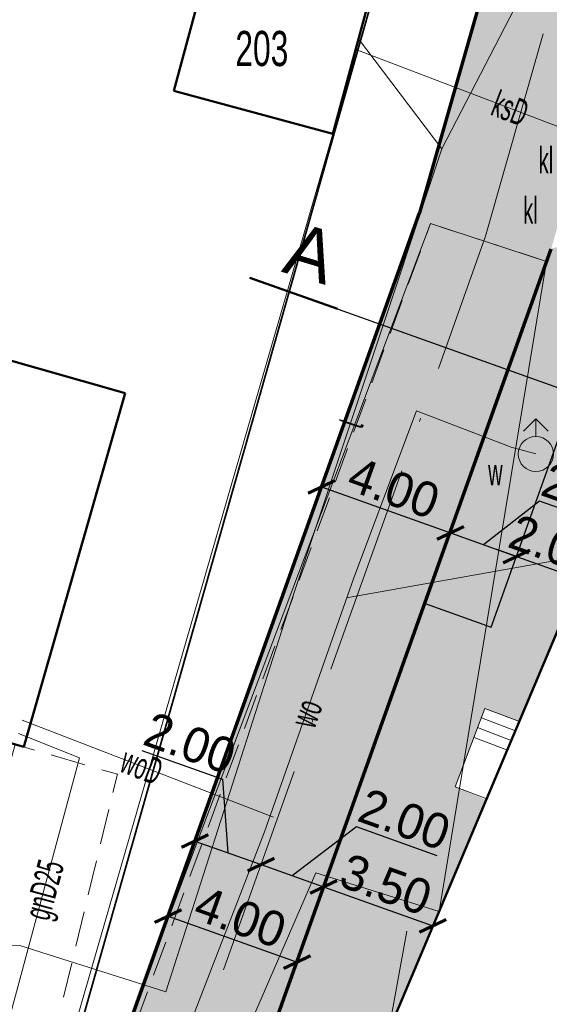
# Model space of a CAD drawing. Header units: metres. Extents: x 7575234 to 29552328, y 2827892 to 11288514.
# Tile 14 of 50: x 7578731 to 7578747, y 5633597 to 5633625. Entities that reach past the tile are written whole.
import ezdxf
from ezdxf.enums import TextEntityAlignment as Align

# ---------------------------------------------------------------- set-up
doc = ezdxf.new("R2010")
doc.units = ezdxf.units.M
for name, pattern in [('1', [0]), ('219-500', [0]), ('ACAD_ISO10W100', [18, 12, -3, 0, -3]), ('egkk-500', [0]), ('egug-500', [0]), ('mz1.0_0.5', [1.5, 1, -0.5])]:
    doc.linetypes.add(name, pattern=pattern)
for name, color, linetype in [('217-kontur klasyfikacyjny', 7, 'Continuous'), ('218-kontur użytku gruntowego', 7, 'Continuous'), ('219-działka ewidencyjna', 7, 'Continuous'), ('312-budynek ewidencyjny', 7, 'Continuous'), ('312-oznaczenie budynku ewidencyjnego', 7, 'Continuous'), ('352-schody', 7, 'Continuous'), ('903-Żywopłot', 7, 'Continuous'), ('_P_wymiary', 7, 'Continuous'), ('chodnik (powierzchnia)', 7, 'Continuous'), ('hydrant (punkt)', 7, 'Continuous'), ('ogrodzenie trwałe (linia)', 7, 'Continuous'), ('osadnik kanalizacji lokalnej (dół Chambeau) (punkt)-Atr17', 7, 'Continuous'), ('przewód gazowy (linia)', 7, 'Continuous'), ('przewód gazowy (linia)-Atr1', 7, 'Continuous'), ('przewód kanalizacyjny (linia)', 7, 'Continuous'), ('przewód kanalizacyjny (linia)-Atr1', 7, 'Continuous'), ('przewód telekomunikacyjny (linia) - podziemny', 7, 'Continuous'), ('przewód telekomunikacyjny (linia) - podziemny-Atr1', 7, 'Continuous'), ('przewód wodociągowy (linia)', 7, 'Continuous'), ('przewód wodociągowy (linia)-Atr1', 7, 'Continuous'), ('zasuwa - siec wodociągowa (punkt)', 7, 'Continuous'), ('zasuwa - siec wodociągowa (punkt)-Atr17', 7, 'Continuous')]:
    doc.layers.add(name, color=color, linetype=linetype)
for name, color, linetype, lineweight in [('_A_OŚ JEZDNI', 10, '1', 35), ('_P_kraweżnik stojacy', 7, 'Continuous', 70), ('_P_obrzeze 6', 7, 'Continuous', 30), ('_P_opisy', 7, 'Continuous', 9), ('_P_wyp chodnik', 11, 'Continuous', 0), ('_P_wyp droga z kostki', 160, 'Continuous', 0), ('_P_wyp zieleń', 3, 'Continuous', 0)]:
    doc.layers.add(name, color=color, linetype=linetype, lineweight=lineweight)
doc.styles.get("Standard").update_dxf_attribs({"font": 'ARIALN.TTF'})
doc.styles.add('znakn', font='txt')
doc.linetypes.add('902-500', pattern='A,3.75,0,[1,ksztalty.shx,S=0.5,R=0,X=0,Y=0],3.75', length=7.5)
doc.linetypes.add('903-500', pattern='A,0,-0.001,0,[6,ksztalty.shx,S=0.667,R=0,X=0,Y=0],-3', length=3.001)
doc.dimstyles.new('RADEK', dxfattribs={"dimscale": 0.5, "dimtxt": 2, "dimasz": 1.2, "dimexe": 0.18, "dimexo": 1.5875, "dimgap": 0.3, "dimtad": 1, "dimrnd": 0.5, "dimzin": 4, "dimdsep": 46, "dimtxsty": 'znakn', "dimblk": 'ARCHTICK', "dimcen": 0.09, "dimse1": 1, "dimse2": 1, "dimadec": 4, "dimazin": 0, "dimtfac": 1, "dimtix": 1, "dimtmove": 1, "dimatfit": 1, "dimldrblk": 'ARCHTICK', "dimfxl": 1, "dimtolj": 1, "dimtzin": 0, "dimarcsym": 0})

# ---------------------------------------------------------------- blocks, each defined once
blk = doc.blocks.new('US02')
at = {"color": 0, "linetype": 'Continuous', "lineweight": 13}
for p, q in [((0, 1), (-0.353, 0.647)), ((0, 0.5), (0, 1)), ((0, 1), (0.354, 0.647))]:
    blk.add_line(p, q, dxfattribs=at)
blk.add_circle((0, 0), 0.5, dxfattribs=at)
blk = doc.blocks.new('US25')
at = {"linetype": 'Continuous', "lineweight": 0}
h = blk.add_hatch(color=0, dxfattribs=at)
edge = h.paths.add_edge_path()
edge.add_arc((0.0002943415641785, -0.0001131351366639), 0.2, 0, 360)
blk = doc.blocks.new('_ArchTick')
at = {"color": 0, "linetype": 'ByBlock', "const_width": 0.15}
blk.add_lwpolyline([(-0.5, -0.5), (0.5, 0.5)], dxfattribs=at)
blk = doc.blocks.new('*D592')
at = {"layer": '_P_wymiary', "color": 0, "linetype": 'ByBlock', "lineweight": -2, "ltscale": 0.5}
blk.add_line((7578735.723854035, 5633599.724934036), (7578739.397826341, 5633598.412623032), dxfattribs=at)
at = {"layer": 'Defpoints', "color": 0, "linetype": 'ByBlock'}
for p in [(7578735.866219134, 5633600.123502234), (7578739.54019144, 5633598.81119123), (7578739.397826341, 5633598.412623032)]:
    blk.add_point(p, dxfattribs=at)
at = {"layer": '_P_wymiary', "color": 0, "linetype": 'ByBlock', "lineweight": -2, "xscale": 0.6, "yscale": 0.6, "zscale": 0.6}
for p, rotation in [((7578735.723854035, 5633599.724934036), 160.3437135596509), ((7578739.397826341, 5633598.412623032), 340.3437135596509)]:
    blk.add_blockref('_ArchTick', p, dxfattribs=dict(at, rotation=rotation))
at = {"layer": '_P_wymiary', "color": 0, "linetype": 'ByBlock', "ltscale": 0.5, "insert": (7578737.783041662, 5633599.690858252), "char_height": 1, "attachment_point": 5, "rotation": 340.3437135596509, "style": 'znakn'}
blk.add_mtext('\\A1;4.00', dxfattribs=at)
blk = doc.blocks.new('*D593')
at = {"layer": '_P_wymiary', "color": 0, "linetype": 'ByBlock', "lineweight": -2, "ltscale": 0.5}
for p, q in [((7578734.976951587, 5633604.445300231), (7578737.275897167, 5633603.624136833)), ((7578737.275897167, 5633603.624136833), (7578737.430248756, 5633601.529335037)), ((7578736.488521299, 5633601.865711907), (7578738.371976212, 5633601.192958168))]:
    blk.add_line(p, q, dxfattribs=at)
at = {"layer": 'Defpoints', "color": 0, "linetype": 'ByBlock'}
for p in [(7578736.60895436, 5633602.202878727), (7578738.492409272, 5633601.530124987), (7578738.371976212, 5633601.192958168)]:
    blk.add_point(p, dxfattribs=at)
at = {"layer": '_P_wymiary', "color": 0, "linetype": 'ByBlock', "lineweight": -2, "xscale": 0.6, "yscale": 0.6, "zscale": 0.6}
for p, rotation in [((7578736.488521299, 5633601.865711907), 160.343713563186), ((7578738.371976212, 5633601.192958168), 340.343713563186)]:
    blk.add_blockref('_ArchTick', p, dxfattribs=dict(at, rotation=rotation))
at = {"layer": '_P_wymiary', "color": 0, "linetype": 'ByBlock', "ltscale": 0.5, "insert": (7578736.348625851, 5633604.656798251), "char_height": 1, "attachment_point": 5, "rotation": 340.34371356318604, "style": 'znakn'}
blk.add_mtext('\\A1;2.00', dxfattribs=at)
blk = doc.blocks.new('*D594')
at = {"layer": '_P_wymiary', "color": 0, "linetype": 'ByBlock', "lineweight": -2, "ltscale": 0.5}
for p, q in [((7578741.086829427, 5633602.26846682), (7578739.262541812, 5633600.874855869)), ((7578743.385775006, 5633601.447303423), (7578741.086829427, 5633602.26846682)), ((7578738.371976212, 5633601.192958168), (7578740.153107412, 5633600.55675357))]:
    blk.add_line(p, q, dxfattribs=at)
at = {"layer": 'Defpoints', "color": 0, "linetype": 'ByBlock'}
for p in [(7578738.492409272, 5633601.530124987), (7578740.153107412, 5633600.55675357), (7578740.153619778, 5633600.558188)]:
    blk.add_point(p, dxfattribs=at)
at = {"layer": '_P_wymiary', "color": 0, "linetype": 'ByBlock', "lineweight": -2, "xscale": 0.6, "yscale": 0.6, "zscale": 0.6}
for p, rotation in [((7578738.371976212, 5633601.192958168), 160.3437135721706), ((7578740.153107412, 5633600.55675357), 340.3437135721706)]:
    blk.add_blockref('_ArchTick', p, dxfattribs=dict(at, rotation=rotation))
at = {"layer": '_P_wymiary', "color": 0, "linetype": 'ByBlock', "ltscale": 0.5, "insert": (7578742.458503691, 5633602.47996484), "char_height": 1, "attachment_point": 5, "rotation": 340.3437135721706, "style": 'znakn'}
blk.add_mtext('\\A1;2.00', dxfattribs=at)
blk = doc.blocks.new('*D595')
at = {"layer": '_P_wymiary', "color": 0, "linetype": 'ByBlock', "lineweight": -2, "ltscale": 0.5}
blk.add_line((7578740.153107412, 5633600.55675357), (7578743.26419296, 5633599.445500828), dxfattribs=at)
at = {"layer": 'Defpoints', "color": 0, "linetype": 'ByBlock'}
for p in [(7578740.153619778, 5633600.558188), (7578743.202442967, 5633599.272624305), (7578743.26419296, 5633599.445500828)]:
    blk.add_point(p, dxfattribs=at)
at = {"layer": '_P_wymiary', "color": 0, "linetype": 'ByBlock', "lineweight": -2, "xscale": 0.6, "yscale": 0.6, "zscale": 0.6}
for p, rotation in [((7578740.153107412, 5633600.55675357), 160.3437135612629), ((7578743.26419296, 5633599.445500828), 340.3437135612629)]:
    blk.add_blockref('_ArchTick', p, dxfattribs=dict(at, rotation=rotation))
at = {"layer": '_P_wymiary', "color": 0, "linetype": 'ByBlock', "ltscale": 0.5, "insert": (7578741.930851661, 5633600.623206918), "char_height": 1, "attachment_point": 5, "rotation": 340.34371356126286, "style": 'znakn'}
blk.add_mtext('\\A1;3.50', dxfattribs=at)
blk = doc.blocks.new('*D596')
at = {"layer": '_P_wymiary', "color": 0, "linetype": 'ByBlock', "lineweight": -2, "ltscale": 0.5}
blk.add_line((7578740.09456859, 5633611.961274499), (7578743.768540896, 5633610.648963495), dxfattribs=at)
at = {"layer": 'Defpoints', "color": 0, "linetype": 'ByBlock'}
for p in [(7578740.574444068, 5633613.304743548), (7578744.248416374, 5633611.992432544), (7578743.768540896, 5633610.648963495)]:
    blk.add_point(p, dxfattribs=at)
at = {"layer": '_P_wymiary', "color": 0, "linetype": 'ByBlock', "lineweight": -2, "xscale": 0.6, "yscale": 0.6, "zscale": 0.6}
for p, rotation in [((7578740.09456859, 5633611.961274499), 160.3437135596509), ((7578743.768540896, 5633610.648963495), 340.3437135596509)]:
    blk.add_blockref('_ArchTick', p, dxfattribs=dict(at, rotation=rotation))
at = {"layer": '_P_wymiary', "color": 0, "linetype": 'ByBlock', "ltscale": 0.5, "insert": (7578742.153756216, 5633611.927198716), "char_height": 1, "attachment_point": 5, "rotation": 340.3437135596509, "style": 'znakn'}
blk.add_mtext('\\A1;4.00', dxfattribs=at)
blk = doc.blocks.new('*D597')
at = {"layer": '_P_wymiary', "color": 0, "linetype": 'ByBlock', "lineweight": -2, "ltscale": 0.5}
for p, q in [((7578746.307205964, 5633611.557867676), (7578744.710268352, 5633610.312586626)), ((7578748.606151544, 5633610.736704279), (7578746.307205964, 5633611.557867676)), ((7578743.768540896, 5633610.648963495), (7578745.651995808, 5633609.976209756))]:
    blk.add_line(p, q, dxfattribs=at)
at = {"layer": 'Defpoints', "color": 0, "linetype": 'ByBlock'}
for p in [(7578744.248416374, 5633611.992432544), (7578745.651995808, 5633609.976209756), (7578745.671500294, 5633610.030814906)]:
    blk.add_point(p, dxfattribs=at)
at = {"layer": '_P_wymiary', "color": 0, "linetype": 'ByBlock', "lineweight": -2, "xscale": 0.6, "yscale": 0.6, "zscale": 0.6}
for p, rotation in [((7578743.768540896, 5633610.648963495), 160.343713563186), ((7578745.651995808, 5633609.976209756), 340.343713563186)]:
    blk.add_blockref('_ArchTick', p, dxfattribs=dict(at, rotation=rotation))
at = {"layer": '_P_wymiary', "color": 0, "linetype": 'ByBlock', "ltscale": 0.5, "insert": (7578747.678880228, 5633611.769365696), "char_height": 1, "attachment_point": 5, "rotation": 340.34371356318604, "style": 'znakn'}
blk.add_mtext('\\A1;2.00', dxfattribs=at)
blk = doc.blocks.new('*D598')
at = {"layer": '_P_wymiary', "color": 0, "linetype": 'ByBlock', "lineweight": -2, "ltscale": 0.5}
for p, q in [((7578745.651995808, 5633609.976209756), (7578745.086959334, 5633610.178035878)), ((7578745.651995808, 5633609.976209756), (7578747.389222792, 5633609.355687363)), ((7578747.389222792, 5633609.355687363), (7578747.954259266, 5633609.153861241))]:
    blk.add_line(p, q, dxfattribs=at)
at = {"layer": 'Defpoints', "color": 0, "linetype": 'ByBlock'}
for p in [(7578745.671500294, 5633610.030814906), (7578747.389222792, 5633609.355687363), (7578747.408727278, 5633609.410292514)]:
    blk.add_point(p, dxfattribs=at)
at = {"layer": '_P_wymiary', "color": 0, "linetype": 'ByBlock', "lineweight": -2, "xscale": 0.6, "yscale": 0.6, "zscale": 0.6}
for p, rotation in [((7578745.651995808, 5633609.976209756), 340.3437135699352), ((7578747.389222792, 5633609.355687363), 160.3437135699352)]:
    blk.add_blockref('_ArchTick', p, dxfattribs=dict(at, rotation=rotation))
at = {"layer": '_P_wymiary', "color": 0, "linetype": 'ByBlock', "ltscale": 0.5, "insert": (7578746.742810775, 5633610.288028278), "char_height": 1, "attachment_point": 5, "rotation": 340.3437135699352, "style": 'znakn'}
blk.add_mtext('\\A1;2.00', dxfattribs=at)

msp = doc.modelspace()

# ---------------------------------------------------------------- hatches: boundary and pattern name
at = {"layer": '_P_wyp chodnik', "linetype": 'ByBlock', "ltscale": 0.5}
h = msp.add_hatch(color=256, dxfattribs=at)
h.dxf.hatch_style = 1
h.paths.add_polyline_path([(7578741.54, 5633595.33), (7578741.327474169, 5633594.848743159), (7578738.56, 5633596.07), (7578743.049962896, 5633608.632386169), (7578744.931250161, 5633607.960739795), (7578749.004814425, 5633619.362828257), (7578751.614996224, 5633620.023539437), (7578759.894544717, 5633649.121015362), (7578761.337275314, 5633648.710493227), (7578752.687250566, 5633618.762631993), (7578750.552871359, 5633618.212701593), (7578748.700216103, 5633613.025970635), (7578756.692540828, 5633609.657057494), (7578756.188399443, 5633608.497503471), (7578750.623699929, 5633610.807581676), (7578749.989573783, 5633609.30319679), (7578747.71321132, 5633610.262732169), (7578747.03, 5633608.35), (7578745.73, 5633605.27), (7578744.751179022, 5633605.643093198), (7578743.906621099, 5633603.407498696), (7578744.785598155, 5633603.035931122)])
at = {"layer": '_P_wyp droga z kostki', "linetype": 'ByBlock', "ltscale": 0.5}
h = msp.add_hatch(color=256, dxfattribs=at)
h.dxf.hatch_style = 1
h.paths.add_polyline_path([(7578735.810554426, 5633588.354740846), (7578732.139533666, 5633589.957598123), (7578742.886560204, 5633619.777790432), (7578753.073394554, 5633655.525706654), (7578766.320410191, 5633651.549772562), (7578764.558892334, 5633645.448624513), (7578760.727521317, 5633646.598564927), (7578761.337275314, 5633648.710493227), (7578759.894544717, 5633649.121015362), (7578755.043448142, 5633647.871113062), (7578746.53, 5633618.38)])
at = {"layer": '_P_wyp zieleń', "linetype": 'ByBlock', "ltscale": 0.5}
h = msp.add_hatch(color=256, dxfattribs=at)
h.dxf.hatch_style = 1
h.paths.add_polyline_path([(7578749.004814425, 5633619.362828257), (7578746.635945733, 5633618.752480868), (7578743.049962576, 5633608.632385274), (7578744.931250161, 5633607.960739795)])

# ---------------------------------------------------------------- linework, layer by layer
at = {"layer": '217-kontur klasyfikacyjny', "color": 92, "linetype": 'egkk-500', "lineweight": 18, "flags": 128}
for points in [[(7578740.42, 5633622.03), (7578742.98, 5633631.51)], [(7578731.38, 5633590.73), (7578740.42, 5633622.03)]]:
    msp.add_lwpolyline(points, dxfattribs=at)
at = {"layer": '218-kontur użytku gruntowego', "color": 3, "linetype": 'egug-500', "lineweight": 18, "flags": 128}
for points in [[(7578740.42, 5633622.03), (7578742.98, 5633631.51)], [(7578731.38, 5633590.73), (7578740.42, 5633622.03)]]:
    msp.add_lwpolyline(points, dxfattribs=at)
at = {"layer": '219-działka ewidencyjna', "color": 3, "linetype": '219-500', "lineweight": 18, "flags": 128}
for points in [[(7578740.42, 5633622.03), (7578742.98, 5633631.51)], [(7578731.38, 5633590.73), (7578740.42, 5633622.03)]]:
    msp.add_lwpolyline(points, dxfattribs=at)
at = {"layer": '312-budynek ewidencyjny', "color": 7, "linetype": 'Continuous', "lineweight": 50, "flags": 128}
for points in [[(7578735.89, 5633623.25), (7578738.45, 5633632.76)], [(7578742.98, 5633631.51), (7578740.42, 5633622.03)], [(7578740.42, 5633622.03), (7578735.89, 5633623.25)], [(7578728.39, 5633616.37), (7578734.5, 5633614.63)], [(7578734.5, 5633614.63), (7578731.62, 5633604.55)], [(7578741.54, 5633595.33), (7578747.03, 5633608.35)], [(7578731.62, 5633604.55), (7578725.9, 5633606.18)]]:
    msp.add_lwpolyline(points, dxfattribs=at)
at = {"layer": '352-schody', "color": 7, "linetype": 'Continuous', "lineweight": 18, "flags": 128}
for points in [[(7578744.75, 5633605.64), (7578743.9, 5633603.41)], [(7578744.75, 5633605.64), (7578743.9, 5633603.41)], [(7578745.73, 5633605.27), (7578744.75, 5633605.64)], [(7578745.73, 5633605.27), (7578744.75, 5633605.64)], [(7578745.62, 5633605.01), (7578744.65, 5633605.38)], [(7578745.62, 5633605.01), (7578744.65, 5633605.38)], [(7578744.8, 5633603.07), (7578745.73, 5633605.27)], [(7578744.8, 5633603.07), (7578745.73, 5633605.27)], [(7578745.5, 5633604.73), (7578744.54, 5633605.1)], [(7578745.5, 5633604.73), (7578744.54, 5633605.1)], [(7578745.39, 5633604.46), (7578744.44, 5633604.82)], [(7578745.39, 5633604.46), (7578744.44, 5633604.82)], [(7578744.8, 5633603.07), (7578743.9, 5633603.41)], [(7578744.8, 5633603.07), (7578743.9, 5633603.41)]]:
    msp.add_lwpolyline(points, dxfattribs=at)
at = {"layer": '903-Żywopłot', "color": 7, "linetype": '903-500', "lineweight": 18, "flags": 128}
msp.add_lwpolyline([(7578741.734560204, 5633594.969543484), (7578742.520560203, 5633599.296543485)], dxfattribs=at)
at = {"layer": '_A_OŚ JEZDNI', "linetype": 'ACAD_ISO10W100', "lineweight": 13, "ltscale": 0.5}
msp.add_line((7578744.770015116, 5633619.105036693), (7578754.821495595, 5633654.429754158), dxfattribs=at)
msp.add_lwpolyline([(7578734.240015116, 5633589.625036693), (7578744.770015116, 5633619.105036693)], dxfattribs=at)
at = {"layer": '_P_kraweżnik stojacy', "linetype": 'ByBlock', "ltscale": 0.5}
msp.add_line((7578753.059634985, 5633655.529836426), (7578742.886560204, 5633619.777790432), dxfattribs=at)
at = {"layer": '_P_kraweżnik stojacy', "linetype": 'ByBlock', "ltscale": 0.5, "flags": 128}
for points in [[(7578732.356560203, 5633590.297790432), (7578742.886560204, 5633619.777790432)], [(7578736, 5633588.9), (7578746.635945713, 5633618.752480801)]]:
    msp.add_lwpolyline(points, dxfattribs=at)
at = {"layer": '_P_obrzeze 6', "linetype": 'ByBlock', "ltscale": 0.5}
msp.add_lwpolyline([(7578743.049962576, 5633608.632385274), (7578744.931992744, 5633607.960474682), (7578749.004814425, 5633619.362828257)], dxfattribs=at)
at = {"layer": '_P_opisy', "linetype": 'ByBlock', "ltscale": 0.5, "flags": 128}
msp.add_lwpolyline([(7578735.02598885, 5633597.771176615), (7578733.708499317, 5633593.687117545), (7578736.34, 5633592.68), (7578739.93, 5633600.96), (7578743.45, 5633599.86), (7578746.506032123, 5633618.387845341), (7578743.2, 5633619.47)], close=True, dxfattribs=at)
at = {"layer": '_P_opisy', "linetype": 'ByBlock', "lineweight": 30, "ltscale": 0.5, "flags": 128}
msp.add_lwpolyline([(7578752.869157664, 5633612.631757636), (7578738.056212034, 5633617.922813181)], dxfattribs=at)
at = {"layer": '_P_opisy', "linetype": 'ByBlock', "lineweight": 50, "ltscale": 0.5, "flags": 128}
msp.add_lwpolyline([(7578738.056212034, 5633617.922813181), (7578740.546866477, 5633617.033173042)], dxfattribs=at)
at = {"layer": 'chodnik (powierzchnia)', "color": 7, "linetype": 'mz1.0_0.5', "lineweight": 18, "flags": 128}
for points in [[(7578736, 5633588.9), (7578732.48, 5633590.35), (7578743.2, 5633619.47), (7578746.53, 5633618.38)], [(7578728.27, 5633594.14), (7578730.85, 5633602.73), (7578731.37, 5633604.62), (7578734.28, 5633603.77), (7578731.17, 5633590.9), (7578727.08, 5633592.56), (7578727.57, 5633594.37)]]:
    msp.add_lwpolyline(points, close=True, dxfattribs=at)
at = {"layer": 'ogrodzenie trwałe (linia)', "color": 7, "linetype": '902-500', "lineweight": 35, "flags": 128}
msp.add_lwpolyline([(7578731.54, 5633590.62), (7578750.49, 5633657.42)], dxfattribs=at)
at = {"layer": 'przewód gazowy (linia)', "color": 40, "linetype": 'Continuous', "lineweight": 18, "flags": 128}
for points in [[(7578730.67, 5633594.85), (7578733.2, 5633604.24), (7578731.46, 5633604.93)], [(7578736.34, 5633592.68), (7578739.93, 5633600.96), (7578743.45, 5633599.86)]]:
    msp.add_lwpolyline(points, dxfattribs=at)
at = {"layer": 'przewód kanalizacyjny (linia)', "color": 34, "linetype": 'Continuous', "lineweight": 18, "flags": 128}
msp.add_lwpolyline([(7578741.07, 5633624.43), (7578748.94, 5633621.43), (7578748.65, 5633620.43), (7578748.73, 5633617.84)], dxfattribs=at)
at = {"layer": 'przewód telekomunikacyjny (linia) - podziemny', "color": 30, "linetype": 'Continuous', "lineweight": 18, "flags": 128}
for points in [[(7578715.91, 5633602.71), (7578724.32, 5633600.05), (7578728.77, 5633598.95), (7578731.5, 5633598.89), (7578735.66, 5633597.57), (7578739.21, 5633608.64), (7578743.52, 5633621.6), (7578746.97, 5633628.27), (7578754.29, 5633633.81), (7578761.21, 5633638.53), (7578766.58, 5633638.63), (7578778.05, 5633635.12)], [(7578741.15, 5633624.74), (7578743.52, 5633621.6)]]:
    msp.add_lwpolyline(points, dxfattribs=at)
at = {"layer": 'przewód wodociągowy (linia)', "color": 5, "linetype": 'Continuous', "lineweight": 18, "flags": 128}
for points in [[(7578746.2, 5633612.9), (7578745.5, 5633613.09), (7578742.8, 5633614.13), (7578741.02, 5633609.37), (7578738.47, 5633602.13), (7578728.88, 5633577.37)], [(7578740.81, 5633608.8), (7578747.73, 5633610.03), (7578752.8, 5633608.02), (7578752.28, 5633606.14)], [(7578731.57, 5633605.31), (7578738.73, 5633602.55)]]:
    msp.add_lwpolyline(points, dxfattribs=at)

# ---------------------------------------------------------------- block references
at = {"layer": 'hydrant (punkt)', "color": 7, "linetype": 'Continuous', "lineweight": 18}
msp.add_blockref('US02', (7578746.2, 5633612.9), dxfattribs=at)
at = {"layer": 'zasuwa - siec wodociągowa (punkt)', "color": 7, "linetype": 'Continuous', "lineweight": 13, "rotation": 344.813}
msp.add_blockref('US25', (7578745.5, 5633613.09), dxfattribs=at)

# ---------------------------------------------------------------- texts
at = {"layer": '312-oznaczenie budynku ewidencyjnego', "color": 7, "linetype": 'Continuous', "lineweight": 18, "width": 0.79}
msp.add_text('203', height=1, dxfattribs=at).set_placement((7578737.64, 5633624.96), align=Align.TOP_LEFT)
at = {"layer": '_P_opisy', "linetype": 'ByBlock', "ltscale": 0.5, "insert": (7578739.361221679, 5633619.537774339), "char_height": 1.5, "width": 3.834979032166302, "attachment_point": 1, "rotation": 343.26640576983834, "style": 'znakn'}
msp.add_mtext('A', dxfattribs=at)
at = {"layer": 'osadnik kanalizacji lokalnej (dół Chambeau) (punkt)-Atr17', "color": 7, "width": 0.6670000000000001}
for p in [(7578746.28, 5633620.9), (7578745.84, 5633619.47)]:
    msp.add_text('kl', height=0.75, dxfattribs=at).set_placement(p)
at = {"layer": 'przewód gazowy (linia)-Atr1', "color": 40, "width": 0.6670000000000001}
msp.add_text('gnD25', height=0.75, rotation=74.921, dxfattribs=at).set_placement((7578731.97, 5633599.66), align=Align.MIDDLE_LEFT)
at = {"layer": 'przewód kanalizacyjny (linia)-Atr1', "color": 34, "width": 0.6670000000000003}
msp.add_text('ksD', height=0.7499999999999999, rotation=339.1329999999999, dxfattribs=at).set_placement((7578745.01, 5633622.93), align=Align.MIDDLE_LEFT)
at = {"layer": 'przewód telekomunikacyjny (linia) - podziemny-Atr1', "color": 30, "width": 0.667}
msp.add_text('t', height=0.7500000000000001, rotation=71.60499999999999, dxfattribs=at).set_placement((7578740.89, 5633613.7), align=Align.MIDDLE_LEFT)
at = {"layer": 'przewód wodociągowy (linia)-Atr1', "color": 5, "width": 0.667}
for s, rotation, p in [('wo', 70.597, (7578739.54, 5633605.16)), ('woD', 338.911, (7578734.44, 5633604.21))]:
    msp.add_text(s, height=0.7500000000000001, rotation=rotation, dxfattribs=at).set_placement(p, align=Align.MIDDLE_LEFT)
at = {"layer": 'zasuwa - siec wodociągowa (punkt)-Atr17', "color": 7, "width": 0.6670000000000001}
msp.add_text('w', height=0.75, dxfattribs=at).set_placement((7578744.84, 5633612.01))

# ---------------------------------------------------------------- dimensions: what is measured, and where the dimension line sits
at = {"layer": '_P_wymiary', "linetype": 'ByBlock', "ltscale": 0.5}
for p1, p2, distance, picture, middle in [((7578740.574444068, 5633613.304743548), (7578744.248416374, 5633611.992432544), -1.4266007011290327, '*D596', (7578742.153756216, 5633611.927198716)), ((7578735.866219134, 5633600.123502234), (7578739.54019144, 5633598.81119123), -0.42323094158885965, '*D592', (7578737.783041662, 5633599.690858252))]:
    dim = msp.add_aligned_dim(p1=p1, p2=p2, distance=distance, dimstyle='RADEK', dxfattribs=at)
    dim.commit()
    dim.dimension.update_dxf_attribs({"geometry": picture, "text_midpoint": middle})
for base, p1, p2, angle, picture, middle, dimtype in [((7578745.651995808, 5633609.976209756), (7578744.248416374, 5633611.992432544), (7578745.671500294, 5633610.030814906), 160.3437135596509, '*D597', (7578746.448465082, 5633611.507411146), 160), ((7578738.371976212, 5633601.192958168), (7578736.60895436, 5633602.202878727), (7578738.492409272, 5633601.530124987), 340.34371353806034, '*D593', (7578737.134638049, 5633603.674593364), 161), ((7578740.153107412, 5633600.55675357), (7578738.492409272, 5633601.530124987), (7578740.153619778, 5633600.558188), 160.343713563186, '*D594', (7578741.228088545, 5633602.21801029), 160)]:
    dim = msp.add_linear_dim(base=base, p1=p1, p2=p2, angle=angle, dimstyle='RADEK', dxfattribs=at)
    dim.commit()
    dim.dimension.update_dxf_attribs({"geometry": picture, "text_midpoint": middle, "dimtype": dimtype})
for base, p1, p2, angle, picture, middle in [((7578747.389222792, 5633609.355687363), (7578745.671500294, 5633610.030814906), (7578747.408727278, 5633609.410292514), 160.3437135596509, '*D598', (7578746.742810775, 5633610.288028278)), ((7578743.26419296, 5633599.445500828), (7578740.153619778, 5633600.558188), (7578743.202442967, 5633599.272624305), 160.343713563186, '*D595', (7578741.930851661, 5633600.623206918))]:
    dim = msp.add_linear_dim(base=base, p1=p1, p2=p2, angle=angle, dimstyle='RADEK', dxfattribs=at)
    dim.commit()
    dim.dimension.update_dxf_attribs({"geometry": picture, "text_midpoint": middle})

doc.saveas('drawing.dxf')
